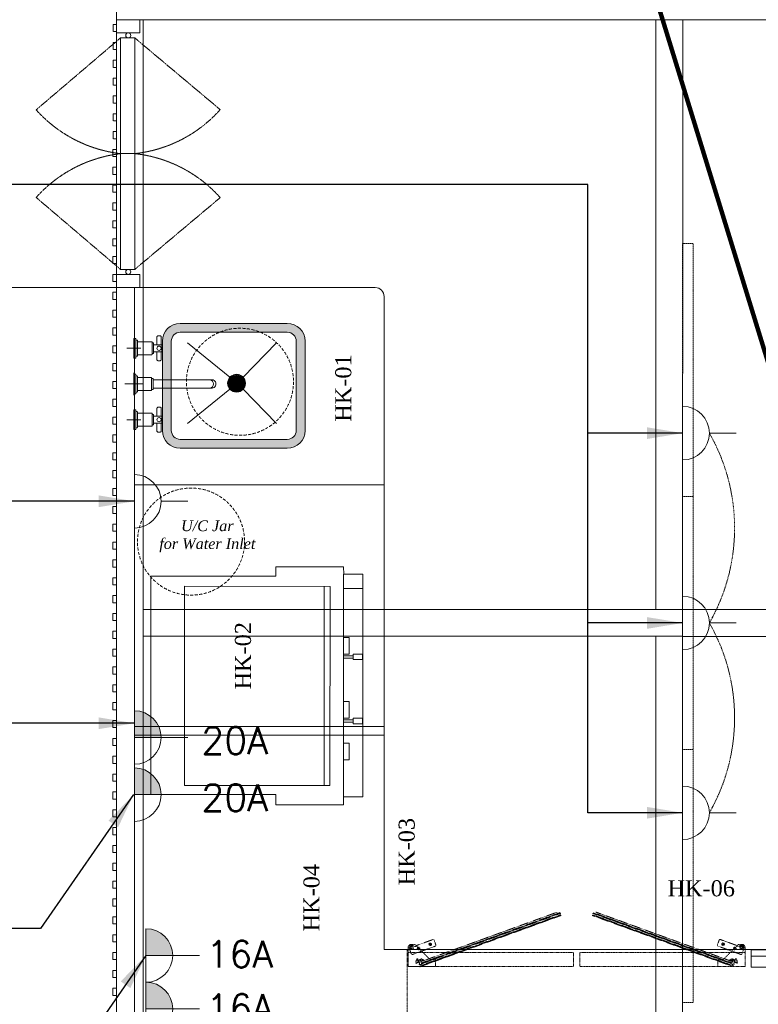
# Model space of a CAD drawing. Header units: millimetres. Extents: x -383850 to 4979, y -12450 to 6984.
# Tile 4 of 7: x -271 to 1798, y 697 to 3455. Entities that reach past the tile are written whole.
import ezdxf
from ezdxf.enums import TextEntityAlignment as Align

# ---------------------------------------------------------------- set-up
doc = ezdxf.new("R2010")
doc.units = ezdxf.units.MM
doc.header["$MEASUREMENT"] = 0
for name, pattern in [('FP & RCP XERF$0$( Hidden )', [0.375, 0.25, -0.125]), ('FP & RCP XERF$0$DASHED2', [9.525, 6.35, -3.175]), ('FP & RCP XERF$0$HIDDEN', [0.375, 0.25, -0.125]), ('HIDDENX2', [0.75, 0.5, -0.25]), ('PHANTOM', [63.5, 31.75, -6.35, 6.35, -6.35, 6.35, -6.35])]:
    doc.linetypes.add(name, pattern=pattern)
doc.layers.get('0').update_dxf_attribs({"lineweight": 5})
doc.layers.add('FP & RCP XERF$0$A - TEXT', color=7, linetype='Continuous', lineweight=13)
doc.layers.add('M-MEP-ELCT-TEXT', color=7, linetype='Continuous', lineweight=20)
for name, color, linetype, lineweight, true_color in [('FP & RCP XERF$0$A-BULKHEAD', 9, 'FP & RCP XERF$0$HIDDEN', 0, 0x808080), ('FP & RCP XERF$0$A-CARPENTRY', 9, 'Continuous', 0, 0x808080), ('FP & RCP XERF$0$A-COUNTER', 9, 'Continuous', 0, 0x808080), ('FP & RCP XERF$0$A-DD', 9, 'Continuous', 0, 0x808080), ('FP & RCP XERF$0$A-Digital Display', 9, 'Continuous', 0, 0x808080), ('FP & RCP XERF$0$A-DOOR', 9, 'Continuous', 0, 0x808080), ('FP & RCP XERF$0$A-EQP-RITAZZA', 9, 'Continuous', 0, 0x808080), ('FP & RCP XERF$0$A-EQUIPMENTSS', 9, 'Continuous', 0, 0x808080), ('FP & RCP XERF$0$A-SWING', 9, 'Continuous', 0, 0x808080), ('FP & RCP XERF$0$CKD - Kit Text', 9, 'Continuous', 0, 0x808080), ('FP & RCP XERF$0$CKD Dimensions', 9, 'Continuous', 0, 0x808080), ('FP & RCP XERF$0$CKD Equipments', 9, 'Continuous', 0, 0x808080), ('FP & RCP XERF$0$EQUI.', 9, 'Continuous', 0, 0x808080), ('FP & RCP XERF$0$Equipment', 9, 'Continuous', 0, 0x808080), ('FP & RCP XERF$0$IQ_200_3D', 9, 'Continuous', 0, 0x808080), ('M-MEP-ELPR-CABLE', 7, 'PHANTOM', 20, 0xb914eb), ('M-MEP-ELPR-CKT', 7, 'HIDDENX2', 20, 0x7d0000), ('M-MEP-ELPR-SOCKET', 5, 'Continuous', 20, 0x0000ff)]:
    doc.layers.add(name, color=color, linetype=linetype, lineweight=lineweight, true_color=true_color)
doc.styles.add('FP & RCP XERF$0$style1', font='timesi.ttf')
doc.styles.add('FP & RCP XERF$0$style12', font='BOOKOSI.TTF')
doc.styles.add('Oswald Light', font='txt')
doc.styles.get("Standard").update_dxf_attribs({"font": 'romans.shx'})
doc.dimstyles.new('MDS-50', dxfattribs={"dimtxt": 100, "dimasz": 100, "dimexe": 50, "dimexo": 50, "dimgap": 25, "dimtad": 1, "dimdec": 0, "dimtxsty": 'Oswald Light', "dimcen": 0, "dimdle": 1.5875, "dimazin": 0, "dimtfac": 1, "dimtdec": 0, "dimtix": 1, "dimtmove": 0, "dimatfit": 0, "dimfxl": 1, "dimfrac": 2, "dimtolj": 1, "dimarcsym": 0})

# ---------------------------------------------------------------- blocks, each defined once
blk = doc.blocks.new('FP & RCP XERF$0$A$Cb3d51db8')
at = {"layer": 'FP & RCP XERF$0$A-DOOR', "color": 0, "linetype": 'FP & RCP XERF$0$HIDDEN', "lineweight": -2, "ltscale": 4}
for p, q in [((11.2, -51.1), (-225.1, -252.5)), ((51.2, -51.1), (290.6, -252)), ((11.2, -699.5), (-225.1, -498.1)), ((51.2, -699.5), (290.6, -498.5))]:
    blk.add_line(p, q, dxfattribs=at)
at = {"layer": 'FP & RCP XERF$0$A-DOOR', "color": 0, "lineweight": -2}
for p, q in [((11.3, -375.3), (11.2, -51.1)), ((11.2, -51.1), (51.2, -51.1)), ((51.2, -51.1), (51.3, -375.3)), ((11.3, -375.3), (11.2, -699.5)), ((51.3, -375.3), (11.3, -375.3)), ((51.2, -699.5), (51.3, -375.3)), ((11.2, -699.5), (51.2, -699.5))]:
    blk.add_line(p, q, dxfattribs=at)
for points in [[(65, -37), (0, -37), (0, -0.5), (65, -0.5)], [(65, -713.6), (0, -713.6), (0, -750.6), (65, -750.6)]]:
    blk.add_lwpolyline(points, close=True, dxfattribs=at)
for centre in [(33, -44), (33, -706.5)]:
    blk.add_circle(centre, 7.04, dxfattribs=at)
at = {"layer": 'FP & RCP XERF$0$A-DOOR', "color": 0, "linetype": 'FP & RCP XERF$0$HIDDEN', "lineweight": -2, "ltscale": 4}
for centre, radius, start, end in [((55.4, -1.3), 376.6, 221.8469, 263.269), ((10.9, -2.9), 374.5, 276.1951, 318.3106), ((55.4, -749.3), 376.6, 96.7304, 138.1533), ((10.9, -747.6), 374.5, 41.6894, 83.8049)]:
    blk.add_arc(centre, radius, start, end, dxfattribs=at)
blk = doc.blocks.new('FP & RCP XERF$0$G$C92792038')
at = {"layer": 'FP & RCP XERF$0$CKD Dimensions', "lineweight": -2}
h = blk.add_hatch(color=0, dxfattribs=at)
h.dxf.hatch_style = 1
edge = h.paths.add_edge_path()
edge.add_line((50, 400), (300, 400))
edge.add_arc((300, 350), 50, 0, 90, ccw=False)
edge.add_line((350, 350), (350, 50))
edge.add_arc((300, 50), 50, -90, 0, ccw=False)
edge.add_line((300, 0), (50, 0))
edge.add_arc((50, 50), 50, 180, 270, ccw=False)
edge.add_line((0, 50), (0, 350))
edge.add_arc((50, 350), 50, 90, 180, ccw=False)
edge = h.paths.add_edge_path(flags=16)
edge.add_arc((300, 50), 25, 270, 360)
edge.add_line((325, 50), (325, 350))
edge.add_arc((300, 350), 25, 0, 90)
edge.add_line((300, 375), (50, 375))
edge.add_arc((50, 350), 25, 90, 180)
edge.add_line((25, 350), (25, 50))
edge.add_arc((50, 50), 25, 180, 270)
edge.add_line((50, 25), (300, 25))
h = blk.add_hatch(dxfattribs=at)
h.set_pattern_fill('HEX', color=0, scale=10)
h.set_pattern_definition([(0, (-71622.6968, -11169.517), (0, 2.16506351), [1.25, -2.5]), (120, (-71622.6968, -11169.517), (-1.875, -1.082531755), [1.25, -2.5]), (60, (-71621.4468, -11169.517), (-1.875, 1.082531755), [1.25, -2.5])])
edge = h.paths.add_edge_path()
edge.add_arc((167.8, 192.2), 25, 0, 360)
at = {"layer": 'FP & RCP XERF$0$CKD Equipments', "color": 0, "lineweight": -2}
for points in [[(151, 210.7), (54.8, 329.5)], [(151, 210.7), (54.8, 329.5)], [(151, 210.7), (54.8, 329.5)], [(184.6, 210.7), (280.8, 329.5)], [(184.6, 210.7), (280.8, 329.5)], [(184.6, 210.7), (280.8, 329.5)]]:
    blk.add_lwpolyline(points, dxfattribs=at)
at = {"layer": 'FP & RCP XERF$0$EQUI.', "color": 0, "lineweight": -2}
for p, q in [((50, 400), (300, 400)), ((50, 375), (300, 375)), ((0, 50), (0, 350)), ((25, 50), (25, 350)), ((325, 350), (325, 50)), ((350, 350), (350, 50)), ((300, 25), (50, 25)), ((300, 0), (50, 0))]:
    blk.add_line(p, q, dxfattribs=at)
for points in [[(151, 210.7), (54.8, 329.5)], [(184.6, 210.7), (280.8, 329.5)], [(54.8, 79.9), (151, 173.7)], [(54.8, 79.9), (151, 173.7)], [(54.8, 79.9), (151, 173.7)], [(54.8, 79.9), (151, 173.7)], [(280.8, 79.9), (184.6, 173.7)], [(280.8, 79.9), (184.6, 173.7)], [(280.8, 79.9), (184.6, 173.7)], [(280.8, 79.9), (184.6, 173.7)]]:
    blk.add_lwpolyline(points, dxfattribs=at)
blk.add_circle((167.8, 192.2), 25, dxfattribs=at)
blk.add_circle((167.8, 192.2), 25, dxfattribs=at)
blk.add_circle((167.8, 192.2), 25, dxfattribs=at)
blk.add_circle((167.8, 192.2), 25, dxfattribs=at)
for centre, radius, start, end in [((50, 350), 50, 90, 180), ((300, 350), 50, 0, 90), ((50, 350), 25, 90, 180), ((300, 350), 25, 0, 90), ((50, 50), 50, 180, 270), ((50, 50), 25, 180, 270), ((300, 50), 50, 270, 0), ((300, 50), 25, 270, 0)]:
    blk.add_arc(centre, radius, start, end, dxfattribs=at)
at = {"layer": 'FP & RCP XERF$0$Equipment', "color": 0, "lineweight": -2}
for p, q in [((69.9, 500.1), (69.9, 460.1)), ((169.9, 505.1), (169.9, 483.6)), ((169.9, 500.1), (169.9, 460.1)), ((269.9, 500.1), (269.9, 460.1)), ((42.4, 480.1), (97.4, 480.1)), ((42.4, 480.1), (42.4, 474.6)), ((42.9, 474.1), (96.9, 474.1)), ((47.4, 473.6), (47.4, 470.6)), ((47.9, 470.1), (91.9, 470.1)), ((89.9, 480.1), (49.9, 480.1)), ((51.9, 470.1), (51.9, 429.6)), ((87.9, 429.6), (87.9, 470.1)), ((92.4, 470.6), (92.4, 473.6)), ((97.4, 474.6), (97.4, 480.1)), ((144.9, 480.1), (138.9, 480.1)), ((142.4, 480.1), (142.4, 474.6)), ((147.4, 473.1), (147.4, 470.6)), ((189.9, 480.1), (149.9, 480.1)), ((151.9, 469.1), (151.9, 430.6)), ((169.9, 455.1), (169.9, 476.6)), ((187.9, 430.6), (187.9, 469.1)), ((192.4, 470.6), (192.4, 473.1)), ((194.9, 480.1), (200.9, 480.1)), ((197.4, 474.6), (197.4, 480.1)), ((242.4, 480.1), (297.4, 480.1)), ((242.4, 480.1), (242.4, 474.6)), ((242.9, 474.1), (296.9, 474.1)), ((247.4, 473.6), (247.4, 470.6)), ((247.9, 470.1), (291.9, 470.1)), ((289.9, 480.1), (249.9, 480.1)), ((251.9, 470.1), (251.9, 429.6)), ((287.9, 429.6), (287.9, 470.1)), ((292.4, 470.6), (292.4, 473.6)), ((297.4, 474.6), (297.4, 480.1)), ((60.1, 415.2), (37.8, 415.2)), ((52.4, 429.1), (87.4, 429.1)), ((55, 429.1), (55, 425.4)), ((55.5, 424.9), (84.2, 424.9)), ((60.1, 424.7), (79.6, 424.7)), ((60.1, 424.7), (60.1, 412.7)), ((61, 424.9), (61, 424.7)), ((78.8, 424.7), (78.8, 424.9)), ((79.6, 412.6), (79.6, 424.7)), ((101.9, 415.2), (79.6, 415.2)), ((84.7, 425.4), (84.7, 429.1)), ((154.9, 429.1), (154.9, 426.6)), ((158.4, 425.1), (158.4, 305.6)), ((181.4, 305.6), (181.4, 425.1)), ((184.9, 426.6), (184.9, 429.1)), ((260.1, 415.2), (237.8, 415.2)), ((252.4, 429.1), (287.4, 429.1)), ((255, 429.1), (255, 425.4)), ((255.5, 424.9), (284.2, 424.9)), ((260.1, 424.7), (279.6, 424.7)), ((260.1, 424.7), (260.1, 412.7)), ((261, 424.9), (261, 424.7)), ((278.8, 424.7), (278.8, 424.9)), ((279.6, 412.6), (279.6, 424.7)), ((301.9, 415.2), (279.6, 415.2)), ((284.7, 425.4), (284.7, 429.1)), ((34.6, 409.4), (34.6, 409.2)), ((34.6, 409.2), (34.6, 409.1)), ((37.8, 403.2), (60.1, 403.2)), ((60.1, 405.8), (60.1, 402.2)), ((60.6, 401.7), (79.1, 401.7)), ((79.6, 402.2), (79.6, 405.8)), ((79.6, 403.2), (101.9, 403.2)), ((105.2, 409.2), (105.2, 409.4)), ((105.2, 409), (105.2, 409.2)), ((234.6, 409.4), (234.6, 409.2)), ((234.6, 409.2), (234.6, 409.1)), ((237.8, 403.2), (260.1, 403.2)), ((260.1, 405.8), (260.1, 402.2)), ((260.6, 401.7), (279.1, 401.7)), ((279.6, 402.2), (279.6, 405.8)), ((279.6, 403.2), (301.9, 403.2)), ((305.2, 409.2), (305.2, 409.4)), ((305.2, 409), (305.2, 409.2)), ((158.4, 305.6), (158.4, 269.4)), ((181.4, 269.4), (181.4, 305.6)), ((158.3, 267.2), (158.3, 260.5)), ((158.4, 269.4), (158.4, 267.2)), ((181.4, 267.2), (181.4, 269.4)), ((181.5, 260.5), (181.5, 267.2))]:
    blk.add_line(p, q, dxfattribs=at)
for centre in [(69.9, 409.2), (269.9, 409.2)]:
    blk.add_circle(centre, 6, dxfattribs=at)
for centre, radius, start, end in [((42.9, 474.6), 0.5, 180, 270), ((46.9, 473.6), 0.5, 0, 90), ((47.9, 470.6), 0.5, 180, 270), ((91.9, 470.6), 0.5, 270, 0), ((92.9, 473.6), 0.5, 90, 180), ((96.9, 474.6), 0.5, 270, 0), ((142.9, 474.6), 0.484, 180.5909, 257.2082), ((158.1, 2525), 2050.9, 269.6737, 270.0229), ((146.4, 473.1), 0.994, 359.9015, 76.9051), ((150.9, 469.1), 0.956, 357.6447, 77.7093), ((188.9, 469.1), 0.999, 105.4862, 180.0003), ((191.9, 470.6), 0.468, 302.2695, 1.2177), ((193.4, 473.1), 0.969, 105.515, 182.3446), ((242.9, 474.6), 0.5, 180, 270), ((246.9, 473.6), 0.5, 0, 90), ((247.9, 470.6), 0.5, 180, 270), ((291.9, 470.6), 0.5, 270, 0), ((292.9, 473.6), 0.5, 90, 180), ((296.9, 474.6), 0.5, 270, 0), ((52.4, 429.6), 0.5, 180, 270), ((55.5, 425.4), 0.5, 180, 270), ((84.2, 425.4), 0.5, 270, 0), ((87.4, 429.6), 0.5, 270, 0), ((152.4, 430.6), 0.478, 178.2673, 257.1382), ((153.9, 429.1), 0.959, 357.75, 77.9919), ((157.4, 425.1), 0.979, 359.4823, 72.3164), ((182.4, 425.1), 0.994, 107.8916, 180.1174), ((184.4, 426.6), 0.492, 288.0948, 0.3106), ((185.9, 429.1), 0.997, 103.3628, 180.0254), ((187.4, 430.6), 0.475, 305.7664, 0.8101), ((252.4, 429.6), 0.5, 180, 270), ((255.5, 425.4), 0.5, 180, 270), ((284.2, 425.4), 0.5, 270, 0), ((287.4, 429.6), 0.5, 270, 0), ((60.6, 402.2), 0.5, 180, 270), ((79.1, 402.2), 0.5, 270, 0), ((260.6, 402.2), 0.5, 180, 270), ((279.1, 402.2), 0.5, 270, 0), ((169.9, 262), 12.1, 213.9793, 325.1602)]:
    blk.add_arc(centre, radius, start, end, dxfattribs=at)
for centre, major_axis, ratio, start_param, end_param in [((169.9, 480.1), (27.5, 0), 0.000034, 2.667121, 6.283185), ((169.9, 480.1), (25.9, 0), 0.000034, 2.815846, 6.283185), ((169.9, 474.1), (27, 0), 0.000034, 3.141456, 6.282925), ((169.9, 470.1), (22, 0), 0.000034, 3.142066, 6.283185), ((169.9, 480.1), (27.5, 0), 0.000034, 0, 0.47639), ((169.9, 480.1), (25.9, 0), 0.000034, 0, 0.327867), ((169.9, 430.1), (17.5, 0), 0.000034, 2.696758, 6.283185), ((169.9, 426.1), (14.5, 0), 0.000034, 3.141569, 6.283185), ((169.9, 430.1), (17.5, 0), 0.000034, 0, 0.440577), ((169.9, 267.2), (11.6, 0), 0.906322, 3.141593, 6.283185), ((169.9, 260.5), (11.6, 0), 0.906322, 3.141593, 3.655143), ((169.9, 267.2), (11.5, 0), 0.906322, 3.141593, 6.283185), ((169.9, 260.5), (11.6, 0), 0.906322, 5.752494, 6.283185)]:
    blk.add_ellipse(centre, major_axis=major_axis, ratio=ratio, start_param=start_param, end_param=end_param, dxfattribs=at)
for points, knots in [([(147.4, 470.6), (147.4, 470.6), (147.4, 470.6), (147.4, 470.4), (147.5, 470.3), (147.6, 470.2), (147.7, 470.2), (147.7, 470.1), (147.7, 470.1)], [0, 0, 0, 0, 0.042757, 0.325645, 0.547786, 0.733379, 0.889807, 1, 1, 1, 1]), ([(197, 474.1), (197.1, 474.1), (197.1, 474.2), (197.3, 474.3), (197.4, 474.4), (197.4, 474.5), (197.4, 474.6), (197.4, 474.6)], [0, 0, 0, 0, 0.168578, 0.402971, 0.679997, 0.948361, 1, 1, 1, 1]), ([(37.8, 415.2), (37.7, 415.2), (37.5, 415.2), (37, 415), (36.4, 414.7), (35.9, 414.1), (35.4, 413.4), (35.1, 412.5), (34.8, 411.5), (34.6, 410.4), (34.6, 409.7), (34.6, 409.4)], [0, 0, 0, 0, 0.045604, 0.158159, 0.271631, 0.39062, 0.514613, 0.640295, 0.76551, 0.890129, 1, 1, 1, 1]), ([(105.2, 409.4), (105.2, 409.5), (105.2, 410), (105.1, 410.9), (104.9, 412), (104.5, 412.9), (104.1, 413.7), (103.6, 414.4), (103, 414.9), (102.5, 415.2), (102.1, 415.2), (101.9, 415.2)], [0, 0, 0, 0, 0.048847, 0.173034, 0.297636, 0.422848, 0.549037, 0.676469, 0.804317, 0.914337, 1, 1, 1, 1]), ([(154.9, 426.6), (154.9, 426.6), (154.9, 426.5), (154.9, 426.4), (155, 426.3), (155.1, 426.2), (155.2, 426.2), (155.2, 426.1), (155.3, 426.1), (155.3, 426.1)], [0, 0, 0, 0, 0.071045, 0.33477, 0.544053, 0.719742, 0.867475, 0.987287, 1, 1, 1, 1]), ([(237.8, 415.2), (237.7, 415.2), (237.5, 415.2), (237, 415), (236.4, 414.7), (235.9, 414.1), (235.4, 413.4), (235.1, 412.5), (234.8, 411.5), (234.6, 410.4), (234.6, 409.7), (234.6, 409.4)], [0, 0, 0, 0, 0.045604, 0.158159, 0.271631, 0.39062, 0.514613, 0.640295, 0.76551, 0.890129, 1, 1, 1, 1]), ([(305.2, 409.4), (305.2, 409.5), (305.2, 410), (305.1, 410.9), (304.9, 412), (304.5, 412.9), (304.1, 413.7), (303.6, 414.4), (303, 414.9), (302.5, 415.2), (302.1, 415.2), (301.9, 415.2)], [0, 0, 0, 0, 0.048847, 0.173034, 0.297636, 0.422848, 0.549037, 0.676469, 0.804317, 0.914337, 1, 1, 1, 1]), ([(34.6, 409.1), (34.6, 408.9), (34.6, 408.4), (34.7, 407.5), (34.9, 406.5), (35.2, 405.5), (35.7, 404.7), (36.2, 404), (36.7, 403.5), (37.3, 403.2), (37.6, 403.2), (37.8, 403.2)], [0, 0, 0, 0, 0.048847, 0.173034, 0.297636, 0.422848, 0.549037, 0.676469, 0.804317, 0.914337, 1, 1, 1, 1]), ([(60.1, 412.7), (60.1, 412.3), (60.1, 412), (60.2, 410.8), (60.2, 410), (60.2, 408), (60.1, 406.8), (60.1, 405.8)], [0.4022822, 0.4022822, 0.4022822, 0.4022822, 0.4375, 0.4375, 0.5, 0.5, 0.5975436, 0.5975436, 0.5975436, 0.5975436]), ([(79.6, 412.6), (79.6, 412.3), (79.6, 411.9), (79.6, 410.8), (79.5, 410), (79.5, 409.2)], [0.90411341, 0.90411341, 0.90411341, 0.90411341, 0.9375, 0.9375, 1, 1, 1, 1]), ([(101.9, 403.2), (102, 403.2), (102.3, 403.2), (102.8, 403.4), (103.4, 403.8), (103.9, 404.3), (104.3, 405.1), (104.7, 406), (105, 407), (105.1, 408), (105.2, 408.7), (105.2, 409)], [0, 0, 0, 0, 0.045604, 0.158159, 0.271631, 0.39062, 0.514613, 0.640295, 0.76551, 0.890129, 1, 1, 1, 1]), ([(234.6, 409.1), (234.6, 408.9), (234.6, 408.4), (234.7, 407.5), (234.9, 406.5), (235.2, 405.5), (235.7, 404.7), (236.2, 404), (236.7, 403.5), (237.3, 403.2), (237.6, 403.2), (237.8, 403.2)], [0, 0, 0, 0, 0.048847, 0.173034, 0.297636, 0.422848, 0.549037, 0.676469, 0.804317, 0.914337, 1, 1, 1, 1]), ([(260.1, 412.7), (260.1, 412.3), (260.1, 412), (260.2, 410.8), (260.2, 410), (260.2, 408), (260.1, 406.8), (260.1, 405.8)], [0.4022822, 0.4022822, 0.4022822, 0.4022822, 0.4375, 0.4375, 0.5, 0.5, 0.5975436, 0.5975436, 0.5975436, 0.5975436]), ([(279.6, 412.6), (279.6, 412.3), (279.6, 411.9), (279.6, 410.8), (279.5, 410), (279.5, 409.2)], [0.90411341, 0.90411341, 0.90411341, 0.90411341, 0.9375, 0.9375, 1, 1, 1, 1]), ([(301.9, 403.2), (302, 403.2), (302.3, 403.2), (302.8, 403.4), (303.4, 403.8), (303.9, 404.3), (304.3, 405.1), (304.7, 406), (305, 407), (305.1, 408), (305.2, 408.7), (305.2, 409)], [0, 0, 0, 0, 0.045604, 0.158159, 0.271631, 0.39062, 0.514613, 0.640295, 0.76551, 0.890129, 1, 1, 1, 1])]:
    blk.add_open_spline(points, degree=3, knots=knots, dxfattribs=at)
for points in [[(79.5, 409.2), (79.5, 407.9), (79.6, 406.7), (79.6, 405.7)], [(279.5, 409.2), (279.5, 407.9), (279.6, 406.7), (279.6, 405.7)]]:
    blk.add_open_spline(points, degree=3, dxfattribs=at)
blk = doc.blocks.new('FP & RCP XERF$0$ZNS-MC-BASEREFUNIT')
at = {"layer": 'FP & RCP XERF$0$IQ_200_3D', "color": 0, "lineweight": -2}
for points in [[(0, 70, 155), (0, 70, 600), (304, 70, 600), (304, 70, 155)], [(0, 70, 600), (0, 30, 600), (304, 30, 600), (304, 70, 600)], [(0, 30, 155), (0, 70, 155), (304, 70, 155), (304, 30, 155)], [(304, 30, 500), (0, 30, 500), (0, 45, 500), (304, 45, 500)], [(0, 45, 500), (0, 45, 585), (304, 45, 585), (304, 45, 500)], [(0, 30, 585), (0, 45, 585), (304, 45, 585), (304, 30, 585)], [(0, 30, 500), (0, 30, 155), (304, 30, 155), (304, 30, 500)], [(304, 30, 600), (0, 30, 600), (0, 30, 585), (304, 30, 585)]]:
    blk.add_3dface(points, dxfattribs=at)
for points, invisible_edges in [([(0, 45, 585), (0, 70, 600), (0, 70, 155), (0, 45, 500)], 5), ([(0, 45, 500), (0, 30, 500), (0, 30, 155), (0, 70, 155)], 8), ([(0, 70, 600), (0, 45, 585), (0, 30, 585), (0, 30, 600)], 1), ([(304, 45, 585), (304, 70, 600), (304, 70, 155), (304, 45, 500)], 5), ([(304, 45, 500), (304, 30, 500), (304, 30, 155), (304, 70, 155)], 8), ([(304, 70, 600), (304, 45, 585), (304, 30, 585), (304, 30, 600)], 1)]:
    blk.add_3dface(points, dxfattribs=dict(at, invisible_edges=invisible_edges))
blk = doc.blocks.new('FP & RCP XERF$0$G$C8E7D7D8F')
at = {"layer": 'FP & RCP XERF$0$Equipment', "color": 0, "linetype": 'FP & RCP XERF$0$HIDDEN', "lineweight": -2, "ltscale": 125}
for p, q in [((198.4, 239.7, -213.9), (192.6, 256.4, -213.9)), ((216.8, 254.4, -213.9), (205.2, 267.7, -213.9)), ((216.8, 254.4, -213.9), (228.5, 267.7, -213.9)), ((216.8, 192.2, -213.9), (216.8, 265.4, -213.9)), ((198.4, 239.7, -213.9), (181, 236.3, -213.9)), ((198.4, 218.1, -213.9), (181, 221.5, -213.9)), ((185.2, 210.5, -213.9), (248.5, 247.1, -213.9)), ((185.2, 247.1, -213.9), (248.5, 210.5, -213.9)), ((198.4, 218.1, -213.9), (192.6, 201.4, -213.9)), ((216.8, 207.4, -213.9), (205.2, 194.1, -213.9)), ((216.8, 207.4, -213.9), (228.5, 194.1, -213.9))]:
    blk.add_line(p, q, dxfattribs=at)
at = {"layer": 'FP & RCP XERF$0$Equipment', "color": 0, "linetype": 'FP & RCP XERF$0$HIDDEN', "lineweight": -2, "ltscale": 0.6}
for p, q in [((449.6, 101.2), (444.5, 103.1)), ((448, 104.7), (446.2, 99.6)), ((482.5, 89.3), (477.4, 91.2)), ((480.9, 92.8), (479, 87.7)), ((1298, 89.4), (1303.1, 91.3)), ((1299.6, 92.9), (1301.5, 87.8)), ((1330.9, 101.3), (1336, 103.2)), ((1332.5, 104.8), (1334.3, 99.7))]:
    blk.add_line(p, q, dxfattribs=at)
for points in [[(0, 804.8), (1365, 804.8), (1365, 104.8), (0, 104.8), (0, 804.8)], [(457.2, 142), (844.4, 1.5)], [(845.2, 3.5), (457.9, 144)], [(460, 147.5), (845.8, 7.5)], [(460.8, 149.5), (846.5, 9.5)], [(1319.7, 149.6), (934, 9.5)], [(1320.5, 147.6), (934.7, 7.5)], [(935.4, 3.5), (1322.5, 144.1)], [(1323.2, 142.1), (936.1, 1.5)], [(836.8, 0), (462.1, 136)], [(943.7, 0), (1318.4, 136.1)]]:
    blk.add_lwpolyline(points, dxfattribs=at)
for points in [[(881.4, 113.4), (418.5, 113.3), (418.4, 152.7), (881.4, 152.8)], [(479.5, 133), (494.3, 133), (494.3, 152.7), (418.4, 152.7), (418.5, 95.6), (423.4, 90.7), (437.2, 90.7)], [(1362, 113.4), (899.1, 113.4), (899.1, 152.8), (1362, 152.8)], [(1301, 133.1), (1286.2, 133.1), (1286.2, 152.8), (1362, 152.8), (1362, 95.7), (1357.1, 90.8), (1343.3, 90.8)]]:
    blk.add_lwpolyline(points, close=True, dxfattribs=at)
for points in [[(457.2, 142), (455.7, 142.6, 0.390174), (454.3, 138.8), (462.1, 136), (461.8, 133.5), (461.7, 135), (461.3, 135.5), (452.7, 138.7), (452, 136.8), (452.6, 136.6, -0.622796), (452.7, 136.1), (449.3, 134), (448.1, 137.8, -0.622796), (448.4, 138.1), (449, 137.9), (449.7, 139.7), (441.1, 142.9), (440.5, 142.7), (439.4, 141.6), (440.7, 143.7), (448.5, 140.9, 0.390174), (449.9, 144.7), (448.4, 145.2, -1), (449.1, 147.2), (452, 146.1, 0.390174), (453.4, 149.9), (449.8, 151.2), (450.5, 153.2), (460.8, 149.5), (460, 147.5), (456.4, 148.8, 0.390174), (455, 145), (457.9, 144, -1)], [(452.8, 138.2), (461.2, 135.1), (460.9, 134.3), (454.6, 136.6), (453.2, 132.7), (454.2, 132.3, 0.215277), (455.8, 132.4), (458.1, 133.6, -0.215277), (459.7, 133.8), (460.6, 133.4), (460.3, 132.6), (459.4, 132.9, 0.215277), (458.5, 132.9), (456.2, 131.6, -0.215277), (453.9, 131.5), (446, 134.3), (444.6, 130.4, -0.655197), (443.5, 130.3), (439.4, 138.4), (439.7, 138.6, -0.414214), (440.4, 138.4), (444, 131.3), (446.9, 139.4), (440.6, 141.7), (440.9, 142.5), (449.3, 139.4), (449, 138.6), (447.7, 139.1), (446.3, 135.2), (452.4, 133), (453.8, 136.9), (452.5, 137.3)], [(1323.2, 142.1), (1324.8, 142.7, -0.390174), (1326.1, 138.9), (1318.4, 136.1), (1318.7, 133.6), (1318.8, 135.1), (1319.1, 135.6), (1327.8, 138.7), (1328.5, 136.9), (1327.8, 136.7, 0.622796), (1327.8, 136.2), (1331.2, 134.1), (1332.4, 137.9, 0.622796), (1332.1, 138.2), (1331.5, 138), (1330.8, 139.8), (1339.4, 143), (1340, 142.8), (1341.1, 141.7), (1339.7, 143.8), (1331.9, 141, -0.390174), (1330.6, 144.8), (1332.1, 145.3, 1), (1331.4, 147.3), (1328.5, 146.2, -0.390174), (1327.1, 150), (1330.7, 151.3), (1330, 153.3), (1319.7, 149.6), (1320.5, 147.6), (1324.1, 148.9, -0.390174), (1325.5, 145.1), (1322.5, 144.1, 1)], [(1327.7, 138.3), (1319.2, 135.2), (1319.6, 134.4), (1325.9, 136.7), (1327.3, 132.8), (1326.3, 132.4, -0.215277), (1324.7, 132.5), (1322.4, 133.7, 0.215277), (1320.8, 133.9), (1319.9, 133.5), (1320.2, 132.7), (1321.1, 133, -0.215277), (1322, 133), (1324.2, 131.7, 0.215277), (1326.6, 131.6), (1334.5, 134.4), (1335.9, 130.5, 0.655197), (1337, 130.4), (1341.1, 138.5), (1340.7, 138.7, 0.414214), (1340.1, 138.5), (1336.5, 131.4), (1333.6, 139.5), (1339.9, 141.8), (1339.6, 142.6), (1331.2, 139.5), (1331.5, 138.7), (1332.8, 139.2), (1334.2, 135.3), (1328.1, 133.1), (1326.7, 137), (1328, 137.4)], [(487.2, 77.1), (441.4, 93.7), (439.8, 95.7, 0.414214), (435.6, 96), (433.4, 94.2, -0.794611), (421.4, 102.1), (426.8, 116.9, -0.414214), (430.5, 118.6), (494, 95.6, -0.414214), (495.7, 91.8), (491, 78.9, -0.414214)], [(1293.3, 77.2), (1339.1, 93.8), (1340.7, 95.8, -0.414214), (1344.9, 96.1), (1347.1, 94.3, 0.794611), (1359.1, 102.2), (1353.7, 117, 0.414214), (1350, 118.8), (1286.5, 95.7, 0.414214), (1284.8, 91.9), (1289.5, 79, 0.414214)]]:
    blk.add_lwpolyline(points, format="xyb", close=True, dxfattribs=at)
for centre, radius in [((428.3, 99.5), 4.92), ((428.3, 99.5), 2.46), ((447.1, 102.2), 3.69), ((480, 90.2), 3.69), ((1300.5, 90.3), 3.69), ((1333.4, 102.3), 3.69), ((1352.2, 99.6), 4.92), ((1352.2, 99.6), 2.46)]:
    blk.add_circle(centre, radius, dxfattribs=at)
at = {"layer": 'FP & RCP XERF$0$Equipment', "color": 0, "linetype": 'FP & RCP XERF$0$HIDDEN', "lineweight": -2, "ltscale": 125}
blk.add_ellipse((216.8, 228.8, -213.9), major_axis=(-121.9, 0), ratio=0.45, dxfattribs=at)
at = {"layer": 'FP & RCP XERF$0$Equipment', "color": 0, "linetype": 'FP & RCP XERF$0$HIDDEN', "lineweight": -2, "ltscale": 125, "xscale": 1.219199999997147, "yscale": 1.219199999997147, "zscale": 1.219199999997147}
blk.add_blockref('FP & RCP XERF$0$ZNS-MC-BASEREFUNIT', (30.8, 69.1, -153), dxfattribs=at)
blk = doc.blocks.new('FP & RCP XERF$0$COFFEE MACHINE-3 Group')
at = {"layer": 'FP & RCP XERF$0$A-EQP-RITAZZA', "color": 0, "lineweight": -2}
for p, q in [((316.7942, 96.5101, 0), (316.7943, 96.5601, 0)), ((317.3315, 96.5102, 0), (316.7579, 96.5099, 0)), ((316.7889, 96.4598, 0), (317.3025, 96.4599, 0))]:
    blk.add_line(p, q, dxfattribs=at)
at = {"layer": 'FP & RCP XERF$0$A-EQP-RITAZZA', "color": 0, "lineweight": -2, "elevation": 0}
for points in [[(317.3262, 96.0128), (316.7627, 96.0127), (316.7626, 96.3351), (316.739, 96.335), (316.7389, 96.5101), (316.7579, 96.5105), (316.7579, 96.5601), (317.3315, 96.5602), (317.3315, 96.5102), (317.3525, 96.5102), (317.3525, 96.3352), (317.3261, 96.3352)], [(316.9638, 96.5353), (316.9778, 96.5352), (316.9778, 96.5592), (316.9638, 96.5593)], [(317.1291, 96.5352), (317.1431, 96.5352), (317.1431, 96.5592), (317.1291, 96.5592)], [(316.9209, 96.5102), (316.9639, 96.5103), (316.9639, 96.5243), (316.9208, 96.5242)], [(316.9679, 96.5103), (316.9739, 96.5103), (316.9738, 96.5353), (316.9678, 96.5353)], [(317.0861, 96.5102), (317.1291, 96.5102), (317.1291, 96.5242), (317.086, 96.5242)], [(317.1331, 96.5102), (317.1391, 96.5102), (317.1391, 96.5352), (317.1331, 96.5352)], [(317.1932, 96.5102), (317.2362, 96.5102), (317.2363, 96.5242), (317.1933, 96.5242)], [(316.7889, 96.4751), (317.3025, 96.4752), (317.3025, 96.1002), (316.7889, 96.1001)]]:
    blk.add_lwpolyline(points, close=True, dxfattribs=at)
blk = doc.blocks.new('FP & RCP XERF$0$HH')
at = {"layer": 'FP & RCP XERF$0$A-Digital Display', "color": 0, "linetype": 'FP & RCP XERF$0$HIDDEN', "lineweight": 0, "ltscale": 3}
for points in [[(2140598.2, 124244.2), (2140598.2, 124953.2), (2140628.2, 124953.2), (2140628.2, 124244.2)], [(2140598.2, 123535.2), (2140598.2, 124244.2), (2140628.2, 124244.2), (2140628.2, 123535.2)], [(2140598.2, 122826.2), (2140598.2, 123535.2), (2140628.2, 123535.2), (2140628.2, 122826.2)]]:
    blk.add_lwpolyline(points, close=True, dxfattribs=at)
blk = doc.blocks.new('FP & RCP XERF')
at = {"layer": 'FP & RCP XERF$0$A-BULKHEAD', "linetype": 'FP & RCP XERF$0$( Hidden )', "ltscale": 5}
for p, q in [((1511.2, 1802.4), (1511.6, 3455)), ((1586.2, 1802.4), (1586.8, 3455)), ((0, 1802.5), (0, 1802.5)), ((75, 1802.5), (1586.3, 1802.5)), ((1586.2, 1802.4), (3022.4, 1802.4)), ((0, 1727.5), (0, 1727.5)), ((75, 1727.5), (1586.3, 1727.5)), ((1511.2, 75.1), (1511.2, 1727.4)), ((1586.2, 1727.4), (3022.4, 1727.4)), ((1586.2, 75.1), (1586.2, 1727.4))]:
    blk.add_line(p, q, dxfattribs=at)
at = {"layer": 'FP & RCP XERF$0$A-BULKHEAD', "ltscale": 5}
for p, q in [((-9.8, 3441.5), (0.2, 3441.5)), ((-9.8, 3421.5), (-9.8, 3441.5)), ((0.2, 3421.5), (-9.8, 3421.5)), ((0.2, 3441.5), (0.2, 3421.5)), ((-9.8, 3391.5), (0.2, 3391.5)), ((-9.8, 3371.5), (-9.8, 3391.5)), ((0.2, 3371.5), (-9.8, 3371.5)), ((0.2, 3391.5), (0.2, 3371.5)), ((-9.8, 3341.5), (0.2, 3341.5)), ((-9.8, 3321.5), (-9.8, 3341.5)), ((0.2, 3341.5), (0.2, 3321.5)), ((0.2, 3321.5), (-9.8, 3321.5)), ((-9.8, 3291.5), (0.2, 3291.5)), ((-9.8, 3271.5), (-9.8, 3291.5)), ((0.2, 3291.5), (0.2, 3271.5)), ((0.2, 3271.5), (-9.8, 3271.5)), ((-9.8, 3241.5), (0.2, 3241.5)), ((-9.8, 3221.5), (-9.8, 3241.5)), ((0.2, 3241.5), (0.2, 3221.5)), ((0.2, 3221.5), (-9.8, 3221.5)), ((-9.8, 3191.5), (0.2, 3191.5)), ((-9.8, 3171.5), (-9.8, 3191.5)), ((0.2, 3191.5), (0.2, 3171.5)), ((0.2, 3171.5), (-9.8, 3171.5)), ((-9.8, 3141.5), (0.2, 3141.5)), ((-9.8, 3121.5), (-9.8, 3141.5)), ((0.2, 3121.5), (-9.8, 3121.5)), ((0.2, 3141.5), (0.2, 3121.5)), ((-10, 3091.5), (0, 3091.5)), ((-10, 3071.5), (-10, 3091.5)), ((0, 3091.5), (0, 3071.5)), ((0, 3071.5), (-10, 3071.5)), ((-10, 3041.5), (0, 3041.5)), ((-10, 3021.5), (-10, 3041.5)), ((0, 3041.5), (0, 3021.5)), ((0, 3021.5), (-10, 3021.5)), ((-10, 2991.5), (0, 2991.5)), ((-10, 2971.5), (-10, 2991.5)), ((0, 2991.5), (0, 2971.5)), ((0, 2971.5), (-10, 2971.5)), ((-10, 2941.5), (0, 2941.5)), ((-10, 2921.5), (-10, 2941.5)), ((0, 2941.5), (0, 2921.5)), ((0, 2921.5), (-10, 2921.5)), ((-10, 2891.5), (0, 2891.5)), ((-10, 2871.5), (-10, 2891.5)), ((0, 2871.5), (-10, 2871.5)), ((0, 2891.5), (0, 2871.5)), ((-10, 2841.5), (0, 2841.5)), ((-10, 2821.5), (-10, 2841.5)), ((0, 2841.5), (0, 2821.5)), ((0, 2821.5), (-10, 2821.5)), ((-10, 2791.5), (0, 2791.5)), ((-10, 2771.5), (-10, 2791.5)), ((0, 2791.5), (0, 2771.5)), ((0, 2771.5), (-10, 2771.5)), ((-10, 2741.5), (0, 2741.5)), ((-10, 2721.5), (-10, 2741.5)), ((0, 2741.5), (0, 2721.5)), ((0, 2721.5), (-10, 2721.5)), ((-10, 2691.5), (0, 2691.5)), ((-10, 2671.5), (-10, 2691.5)), ((0, 2691.5), (0, 2671.5)), ((0, 2671.5), (-10, 2671.5)), ((-10, 2641.5), (0, 2641.5)), ((-10, 2621.5), (-10, 2641.5)), ((0, 2621.5), (-10, 2621.5)), ((0, 2641.5), (0, 2621.5)), ((-10, 2591.5), (0, 2591.5)), ((-10, 2571.5), (-10, 2591.5)), ((0, 2571.5), (-10, 2571.5)), ((0, 2591.5), (0, 2571.5)), ((-10, 2541.5), (0, 2541.5)), ((-10, 2521.5), (-10, 2541.5)), ((0, 2541.5), (0, 2521.5)), ((0, 2521.5), (-10, 2521.5)), ((-10, 2491.5), (0, 2491.5)), ((-10, 2471.6), (-10, 2491.5)), ((0, 2491.5), (0, 2471.5)), ((0, 2471.5), (-10, 2471.6)), ((-9.9, 2441.6), (0.1, 2441.6)), ((-9.9, 2421.6), (-9.9, 2441.6)), ((0.1, 2441.6), (0.1, 2421.6)), ((0.1, 2421.6), (-9.9, 2421.6)), ((-10, 2391.6), (0, 2391.6)), ((-10, 2371.6), (-10, 2391.6)), ((0, 2391.6), (0, 2371.6)), ((0, 2371.6), (-10, 2371.6)), ((-10, 2341.6), (0, 2341.6)), ((-10, 2321.6), (-10, 2341.6)), ((0, 2321.6), (-10, 2321.6)), ((0, 2341.6), (0, 2321.6)), ((-9.9, 2291.6), (0.1, 2291.6)), ((-9.9, 2271.6), (-9.9, 2291.6)), ((0.1, 2291.6), (0.1, 2271.6)), ((0.1, 2271.6), (-9.9, 2271.6)), ((-9.9, 2241.6), (0.1, 2241.6)), ((-9.9, 2221.6), (-9.9, 2241.6)), ((0.1, 2241.6), (0.1, 2221.6)), ((0.1, 2221.6), (-9.9, 2221.6)), ((-9.9, 2191.6), (0.1, 2191.6)), ((-9.9, 2171.6), (-9.9, 2191.6)), ((0.1, 2191.6), (0.1, 2171.6)), ((0.1, 2171.6), (-9.9, 2171.6)), ((-9.9, 2141.6), (0.1, 2141.6)), ((-9.9, 2121.6), (-9.9, 2141.6)), ((0.1, 2141.6), (0.1, 2121.6)), ((0.1, 2121.6), (-9.9, 2121.6)), ((-9.9, 2091.6), (0.1, 2091.6)), ((-9.9, 2071.6), (-9.9, 2091.6)), ((0.1, 2071.6), (-9.9, 2071.6)), ((0.1, 2091.6), (0.1, 2071.6)), ((-9.9, 2041.6), (0.1, 2041.6)), ((-9.9, 2021.6), (-9.9, 2041.6)), ((0.1, 2041.6), (0.1, 2021.6)), ((0.1, 2021.6), (-9.9, 2021.6)), ((-9.9, 1991.6), (0.1, 1991.6)), ((-9.9, 1971.6), (-9.9, 1991.6)), ((0.1, 1991.6), (0.1, 1971.6)), ((0.1, 1971.6), (-9.9, 1971.6)), ((-9.9, 1941.6), (0.1, 1941.6)), ((-9.9, 1921.6), (-9.9, 1941.6)), ((0.1, 1941.6), (0.1, 1921.6)), ((0.1, 1921.6), (-9.9, 1921.6)), ((-9.9, 1891.6), (0.1, 1891.6)), ((-9.9, 1871.6), (-9.9, 1891.6)), ((0.1, 1891.6), (0.1, 1871.6)), ((0.1, 1871.6), (-9.9, 1871.6)), ((-9.9, 1841.6), (0.1, 1841.6)), ((-9.9, 1821.6), (-9.9, 1841.6)), ((0.1, 1821.6), (-9.9, 1821.6)), ((0.1, 1841.6), (0.1, 1821.6)), ((-10.1, 1791.6), (-0.1, 1791.6)), ((-10.1, 1771.6), (-10.1, 1791.6)), ((-0.1, 1771.6), (-10.1, 1771.6)), ((-0.1, 1791.6), (-0.1, 1771.6)), ((-10.1, 1741.6), (-0.1, 1741.6)), ((-10.1, 1721.6), (-10.1, 1741.6)), ((-0.1, 1741.6), (-0.1, 1721.6)), ((-0.1, 1721.6), (-10.1, 1721.6)), ((-10.1, 1691.6), (-0.1, 1691.6)), ((-10.1, 1671.6), (-10.1, 1691.6)), ((-0.1, 1691.6), (-0.1, 1671.6)), ((-0.1, 1671.6), (-10.1, 1671.6)), ((-10.1, 1641.6), (-0.1, 1641.6)), ((-10.1, 1621.6), (-10.1, 1641.6)), ((-0.1, 1641.6), (-0.1, 1621.6)), ((-0.1, 1621.6), (-10.1, 1621.6)), ((-10.1, 1591.6), (-0.1, 1591.6)), ((-10.1, 1571.6), (-10.1, 1591.6)), ((-0.1, 1591.6), (-0.1, 1571.6)), ((-0.1, 1571.6), (-10.1, 1571.6)), ((-10.1, 1541.6), (-0.1, 1541.6)), ((-10.1, 1521.6), (-10.1, 1541.6)), ((-0.1, 1521.6), (-10.1, 1521.6)), ((-0.1, 1541.6), (-0.1, 1521.6)), ((-10.1, 1491.6), (-0.1, 1491.6)), ((-10.1, 1471.6), (-10.1, 1491.6)), ((-0.1, 1491.6), (-0.1, 1471.6)), ((-0.1, 1471.6), (-10.1, 1471.6)), ((-10.1, 1441.6), (-0.1, 1441.6)), ((-10.1, 1421.6), (-10.1, 1441.6)), ((-0.1, 1441.6), (-0.1, 1421.6)), ((-0.1, 1421.6), (-10.1, 1421.6)), ((-10.1, 1391.6), (-0.1, 1391.6)), ((-10.1, 1371.6), (-10.1, 1391.6)), ((-0.1, 1391.6), (-0.1, 1371.6)), ((-0.1, 1371.6), (-10.1, 1371.6)), ((-10.1, 1341.6), (-0.1, 1341.6)), ((-10.1, 1321.6), (-10.1, 1341.6)), ((-0.1, 1341.6), (-0.1, 1321.6)), ((-0.1, 1321.6), (-10.1, 1321.6)), ((-10.1, 1291.6), (-0.1, 1291.6)), ((-10.1, 1271.6), (-10.1, 1291.6)), ((-0.1, 1271.6), (-10.1, 1271.6)), ((-0.1, 1291.6), (-0.1, 1271.6)), ((-10.1, 1241.6), (-0.1, 1241.6)), ((-10.1, 1221.6), (-10.1, 1241.6)), ((-0.1, 1241.6), (-0.1, 1221.6)), ((-0.1, 1221.6), (-10.1, 1221.6)), ((-10, 1191.6), (0, 1191.6)), ((-10, 1171.6), (-10, 1191.6)), ((0, 1191.6), (0, 1171.6)), ((0, 1171.6), (-10, 1171.6)), ((-10, 1141.6), (0, 1141.6)), ((-10, 1121.6), (-10, 1141.6)), ((0, 1141.6), (0, 1121.6)), ((0, 1121.6), (-10, 1121.6)), ((-10, 1091.6), (0, 1091.6)), ((-10, 1071.6), (-10, 1091.6)), ((0, 1091.6), (0, 1071.6)), ((0, 1071.6), (-10, 1071.6)), ((-10, 1041.6), (0, 1041.6)), ((-10, 1021.6), (-10, 1041.6)), ((0, 1021.6), (-10, 1021.6)), ((0, 1041.6), (0, 1021.6)), ((-10, 991.6), (0, 991.6)), ((-10, 971.6), (-10, 991.6)), ((0, 971.6), (-10, 971.6)), ((0, 991.6), (0, 971.6)), ((-10, 941.6), (0, 941.6)), ((-10, 921.6), (-10, 941.6)), ((0, 941.6), (0, 921.6)), ((0, 921.6), (-10, 921.6)), ((-10, 891.6), (0, 891.6)), ((-10, 871.6), (-10, 891.6)), ((0, 891.6), (0, 871.6)), ((0, 871.6), (-10, 871.6)), ((-10, 841.6), (0, 841.6)), ((-10, 821.6), (-10, 841.6)), ((0, 841.6), (0, 821.6)), ((0, 821.6), (-10, 821.6)), ((-10, 791.6), (0, 791.6)), ((-10, 771.6), (-10, 791.6)), ((0, 791.6), (0, 771.6)), ((0, 771.6), (-10, 771.6)), ((-10, 741.6), (0, 741.6)), ((-10, 721.6), (-10, 741.6)), ((0, 721.6), (-10, 721.6)), ((0, 741.6), (0, 721.6))]:
    blk.add_line(p, q, dxfattribs=at)
at = {"layer": 'FP & RCP XERF$0$A-BULKHEAD', "linetype": 'FP & RCP XERF$0$( Hidden )', "ltscale": 5}
for points in [[(0, 0), (0, 3530), (3097.5, 3530), (3097.3, 0.2)], [(75, 75), (75, 3455), (3022.5, 3455), (3022.3, 75.2)]]:
    blk.add_lwpolyline(points, close=True, dxfattribs=at)
at = {"layer": 'FP & RCP XERF$0$A-CARPENTRY'}
blk.add_lwpolyline([(0, 2704.4), (-375, 2704.4, 0.414214), (-400, 2679.4), (-400, 125.2, 0.414214), (-375, 100.2), (0, 100.2)], format="xyb", dxfattribs=at)
at = {"layer": 'FP & RCP XERF$0$A-COUNTER', "ltscale": 0.25}
for p, q in [((0, 3555), (0, 3454.4)), ((3097.5, 3454.9), (0, 3454.4)), ((0, 2704.4), (0, 0)), ((0, 2704.4), (725, 2704.4)), ((50, 2704.4), (50, 0)), ((750, 2679.4), (750, 850)), ((3097.5, 850), (750, 850))]:
    blk.add_line(p, q, dxfattribs=at)
blk.add_lwpolyline([(50, 2152.1), (750, 2152.1)], dxfattribs=at)
blk.add_arc((725, 2679.4), 25, 0, 90, dxfattribs=at)
at = {"layer": 'FP & RCP XERF$0$A-EQUIPMENTSS', "linetype": 'FP & RCP XERF$0$DASHED2', "ltscale": 0.25}
for points in [[(50.2, 1475.1), (750, 1475.1)], [(50.2, 1450.1), (750, 1450.1)]]:
    blk.add_lwpolyline(points, dxfattribs=at)
at = {"layer": 'FP & RCP XERF$0$A-EQUIPMENTSS', "linetype": 'FP & RCP XERF$0$HIDDEN', "ltscale": 34}
for centre in [(345.9, 2440.6), (208.8, 1992.8)]:
    blk.add_circle(centre, 150, dxfattribs=at)
at = {"layer": 'FP & RCP XERF$0$A-DD'}
blk.add_blockref('FP & RCP XERF$0$HH', (-2139011.9, -122124.8), dxfattribs=at)
at = {"layer": 'FP & RCP XERF$0$A-EQUIPMENTSS', "ltscale": 0.25, "xscale": -1, "rotation": 90}
blk.add_blockref('FP & RCP XERF$0$G$C92792038', (528.6, 2604.3), dxfattribs=at)
at = {"layer": 'FP & RCP XERF$0$A-EQUIPMENTSS', "linetype": 'ByBlock', "transparency": 33554687, "xscale": 1086.315557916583, "yscale": 1086.315557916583, "zscale": 1086.315557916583, "rotation": 269.9877520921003}
blk.add_blockref('FP & RCP XERF$0$COFFEE MACHINE-3 Group', (-104130.6, 346022.6, 0), dxfattribs=at)
at = {"layer": 'FP & RCP XERF$0$A-EQUIPMENTSS', "ltscale": 0.25, "rotation": 180}
blk.add_blockref('FP & RCP XERF$0$G$C8E7D7D8F', (2179.6, 955), dxfattribs=at)
at = {"layer": 'FP & RCP XERF$0$A-SWING'}
blk.add_blockref('FP & RCP XERF$0$A$Cb3d51db8', (0, 3455), dxfattribs=at)
at = {"layer": 'FP & RCP XERF$0$A - TEXT', "insert": (254.5, 2052.1), "char_height": 30, "width": 990.812, "attachment_point": 2, "style": 'FP & RCP XERF$0$style1'}
blk.add_mtext('\\pxqc;{\\C8;\\c8421504;U/C Jar \\P\\pq*;for Water Inlet}', dxfattribs=at)
at = {"layer": 'FP & RCP XERF$0$CKD - Kit Text', "char_height": 45, "attachment_point": 2, "rotation": 90, "style": 'FP & RCP XERF$0$style12'}
for s, insert, width in [('\\pxqc;HK-01', (612.9, 2423), 506.843), ('HK-02', (331.9, 1673), 538.5), ('HK-03', (790.5, 1124.2), 506.843), ('\\pxqc;HK-04', (523.8, 995.2), 506.843)]:
    blk.add_mtext(s, dxfattribs=dict(at, insert=insert, width=width))
at = {"layer": 'FP & RCP XERF$0$CKD - Kit Text', "insert": (1638.5, 1044), "char_height": 45, "width": 746.576, "attachment_point": 2, "style": 'FP & RCP XERF$0$style12'}
blk.add_mtext('HK-06', dxfattribs=at)
blk = doc.blocks.new('SSSO')
h = blk.add_hatch(color=0)
h.dxf.hatch_style = 1
h.paths.add_polyline_path([(0, 100, 0.414214), (-100, 0), (0, 0)])
at = {"color": 0}
blk.add_lwpolyline([(0, 0), (0, 200)], dxfattribs=at)
blk.add_lwpolyline([(-100, 0), (100, 0, 1), (-100, 0)], format="xyb", dxfattribs=at)
blk.add_attdef('XXA', text='', height=100, dxfattribs=at).set_placement((-250, 150), align=Align.MIDDLE_CENTER)
blk = doc.blocks.new('13A SSSO')
at = {"color": 0}
blk.add_lwpolyline([(0, 100), (0, 200)], dxfattribs=at)
blk.add_lwpolyline([(-100, 0), (100, 0, 1), (-100, 0)], format="xyb", dxfattribs=at)

msp = doc.modelspace()

# ---------------------------------------------------------------- linework, layer by layer
at = {"layer": 'M-MEP-ELPR-CABLE', "color": 1, "ltscale": 0.1, "true_color": 0xff0000, "const_width": 12.5}
msp.add_lwpolyline([(2447.5, 475.2), (1460.7, 3680.9)], dxfattribs=at)
at = {"layer": 'M-MEP-ELPR-CKT', "ltscale": 5}
for centre in [(1195.4, 2030.8), (1195.4, 1499)]:
    msp.add_arc(centre, 536.5, 330.2838, 29.7079, dxfattribs=at)

# ---------------------------------------------------------------- block references
msp.add_blockref('FP & RCP XERF', (0, 0))
at = {"layer": 'M-MEP-ELPR-SOCKET', "xscale": 0.75, "yscale": 0.75, "zscale": 0.75}
for p, rotation in [((1586.4, 2296.7), 270), ((50, 2105.7), 269.9919859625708), ((1586.3, 1764.9), 270), ((1586.2, 1233.1), 270)]:
    msp.add_blockref('13A SSSO', p, dxfattribs=dict(at, rotation=rotation))
at = {"layer": 'M-MEP-ELPR-SOCKET', "color": 6, "true_color": 0xff00ff}
ref = msp.add_blockref('SSSO', (50, 1443.9), dxfattribs=dict(at, xscale=0.75, yscale=0.75, zscale=0.75, rotation=270))
ref.add_attrib('XXA', '20A', dxfattribs={"layer": '0', "color": 0, "height": 75}).set_placement((330.8, 1435.2), align=Align.MIDDLE_CENTER)
ref = msp.add_blockref('SSSO', (50, 1283.9), dxfattribs=dict(at, xscale=0.75, yscale=0.75, zscale=0.75, rotation=270))
ref.add_attrib('XXA', '20A', dxfattribs={"layer": '0', "color": 0, "height": 75}).set_placement((330.8, 1275.2), align=Align.MIDDLE_CENTER)
at = {"layer": 'M-MEP-ELPR-SOCKET'}
ref = msp.add_blockref('SSSO', (82.5, 833.4), dxfattribs=dict(at, xscale=0.75, yscale=0.75, zscale=0.75, rotation=270))
ref.add_attrib('XXA', '16A', dxfattribs={"layer": '0', "color": 0, "height": 75}).set_placement((345, 837), align=Align.MIDDLE_CENTER)
ref = msp.add_blockref('SSSO', (82.5, 683.5), dxfattribs=dict(at, xscale=0.75, yscale=0.75, zscale=0.75, rotation=270))
ref.add_attrib('XXA', '16A', dxfattribs={"layer": '0', "color": 0, "height": 75}).set_placement((345, 687.1), align=Align.MIDDLE_CENTER)

# ---------------------------------------------------------------- leaders
at = {"layer": 'M-MEP-ELCT-TEXT'}
for points in [[(1586.2, 1233.1), (1321, 1233.1), (1321, 2993.5), (-686.5, 2993.5)], [(1586.4, 2296.7), (1321, 2296.7)], [(50, 2105.8), (-514, 2105.8)], [(1586.3, 1764.9), (1321, 1764.9)], [(50, 1483.9), (-514, 1483.9)], [(48, 1283.9), (-213, 908.6), (-514, 908.6)], [(82.5, 833.4), (-213, 408.6), (-514, 408.6)]]:
    msp.add_leader(points, dimstyle='MDS-50', override={"dimtad": 0}, dxfattribs=at)

doc.saveas('drawing.dxf')
